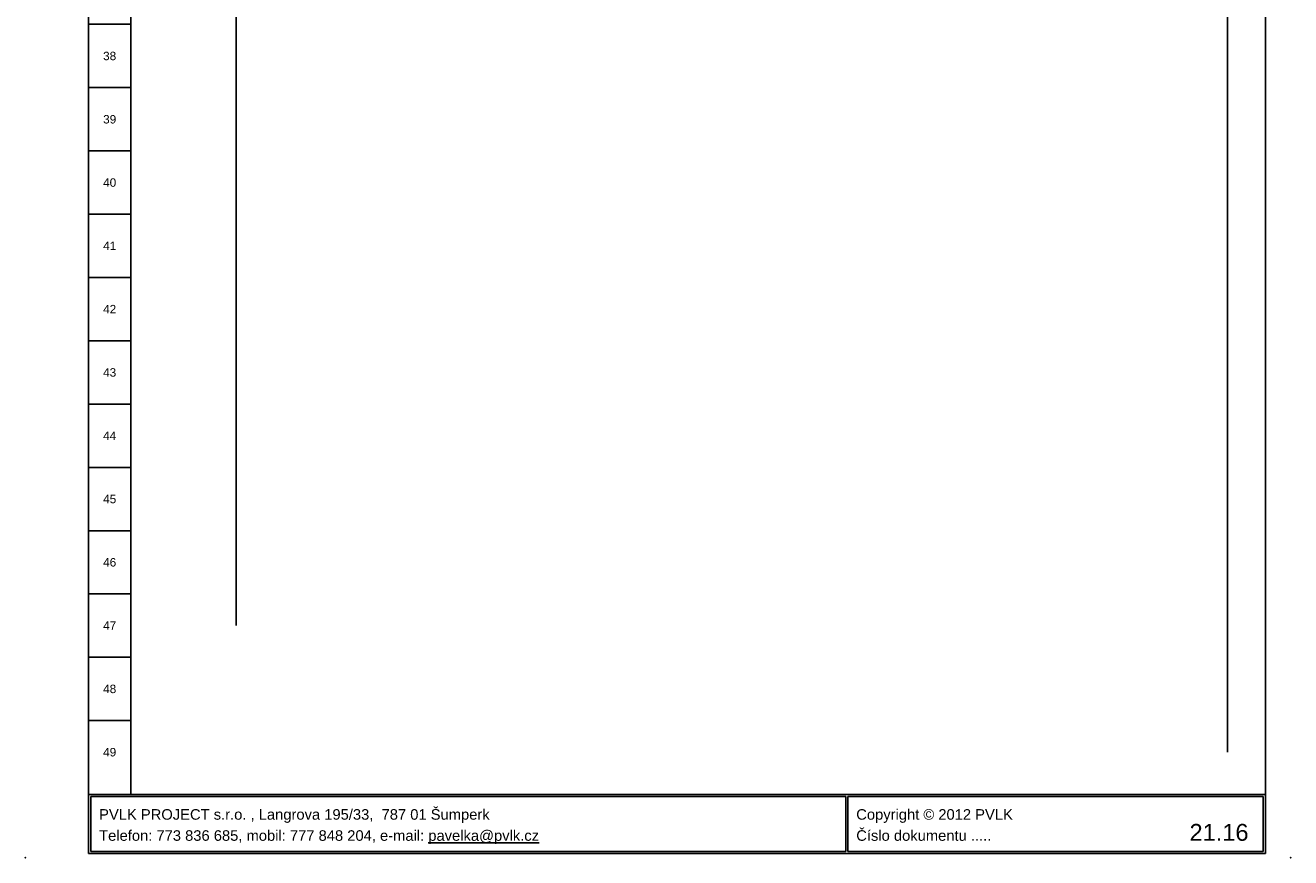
# Model space of a CAD drawing. Extents: x -721 to 7843, y 2912 to 4139.
# Tile 31 of 32: x 7296 to 7596, y 3270 to 3467. Entities that reach past the tile are written whole.
import ezdxf
from ezdxf.enums import TextEntityAlignment as Align

# ---------------------------------------------------------------- set-up
doc = ezdxf.new("R2010")
doc.units = 0
doc.header["$MEASUREMENT"] = 0
for name, color, linetype in [('1-KRESBA', 7, 'Continuous'), ('__Bílá', 7, 'Continuous'), ('__Vínová 220', 220, 'Continuous')]:
    doc.layers.add(name, color=color, linetype=linetype)
doc.styles.add('Arial', font='arial.ttf')

# ---------------------------------------------------------------- blocks, each defined once
blk = doc.blocks.new('RADKY01')
at = {"layer": '__Bílá'}
for p, q in [((15, -405), (15, -20)), ((25, -20), (25, -405)), ((294, -405), (294, -20)), ((25, -42.5), (15, -42.5)), ((25, -57.5), (15, -57.5)), ((25, -72.5), (15, -72.5)), ((25, -87.5), (15, -87.5)), ((25, -102.5), (15, -102.5)), ((25, -117.5), (15, -117.5)), ((25, -132.5), (15, -132.5)), ((25, -147.5), (15, -147.5)), ((25, -162.5), (15, -162.5)), ((25, -177.5), (15, -177.5)), ((25, -192.5), (15, -192.5)), ((25, -207.5), (15, -207.5)), ((25, -222.5), (15, -222.5)), ((25, -237.5), (15, -237.5)), ((25, -252.5), (15, -252.5)), ((25, -267.5), (15, -267.5)), ((25, -282.5), (15, -282.5)), ((25, -297.5), (15, -297.5)), ((25, -312.5), (15, -312.5)), ((25, -327.5), (15, -327.5)), ((25, -342.5), (15, -342.5)), ((25, -357.5), (15, -357.5)), ((25, -372.5), (15, -372.5)), ((25, -387.5), (15, -387.5))]:
    blk.add_line(p, q, dxfattribs=at)
at = {"layer": '__Bílá', "style": 'Arial'}
for tag, p in [('L01', (20, -36)), ('L02', (20, -51)), ('L03', (20, -66)), ('L04', (20, -81)), ('L05', (20, -96)), ('L06', (20, -111)), ('L07', (20, -126)), ('L08', (20, -141)), ('L09', (20, -156)), ('L10', (20, -171)), ('L11', (20, -186)), ('L12', (20, -201)), ('L13', (20, -216)), ('L14', (20, -231)), ('L15', (20, -246)), ('L16', (20, -261)), ('L17', (20, -276)), ('L18', (20, -291)), ('L19', (20, -306)), ('L20', (20, -321)), ('L21', (20, -336)), ('L22', (20, -351)), ('L23', (20, -366)), ('L24', (20, -381)), ('L25', (20, -396))]:
    blk.add_attdef(tag, text='', height=2, dxfattribs=at).set_placement(p, align=Align.CENTER)
blk = doc.blocks.new('BLK_Razítko_malé_pro_rozváděče')
at = {"layer": '__Bílá'}
for p, q in [((15, -405), (15, -419)), ((15, -405), (294, -405)), ((294, -405), (294, -419)), ((15.5, -405.5), (15.5, -418.5)), ((15.5, -405.5), (194.5, -405.5)), ((194.5, -405.5), (194.5, -418.5)), ((195, -405.5), (195, -418.5)), ((195, -405.5), (293.5, -405.5)), ((293.5, -405.5), (293.5, -418.5)), ((15, -419), (294, -419)), ((15.5, -418.5), (194.5, -418.5)), ((195, -418.5), (293.5, -418.5))]:
    blk.add_line(p, q, dxfattribs=at)
for p in [(0, -420), (300, -420)]:
    blk.add_point(p, dxfattribs=at)
at = {"layer": '__Bílá', "style": 'Arial'}
for s, p in [('PVLK PROJECT s.r.o. , Langrova 195/33,  787 01 Šumperk', (17.5, -411)), ('Copyright © 2012 PVLK', (197, -411)), ('Telefon: 773 836 685, mobil: 777 848 204, e-mail: %%Upavelka@pvlk.cz', (17.5, -416)), ('Číslo dokumentu .....', (197, -416))]:
    blk.add_text(s, height=2.5, dxfattribs=at).set_placement(p)
at = {"layer": '__Vínová 220', "style": 'Arial'}
blk.add_attdef('ČÍSLO', text='', height=4, dxfattribs=at).set_placement((290, -416), align=Align.RIGHT)

msp = doc.modelspace()

# ---------------------------------------------------------------- linework, layer by layer
at = {"layer": '1-KRESBA'}
for p, q in [((7581.23, 3640), (7581.23, 3295)), ((7346.23, 3610), (7346.23, 3325))]:
    msp.add_line(p, q, dxfattribs=at)

# ---------------------------------------------------------------- block references
at = {"layer": '1-KRESBA', "color": 250, "linetype": 'Continuous'}
msp.add_blockref('BLK_Razítko_malé_pro_rozváděče', (7296.23, 3690), dxfattribs=at).add_auto_attribs({'ČÍSLO': '21.16'})
at = {"layer": '1-KRESBA', "color": 2, "linetype": 'Continuous'}
msp.add_blockref('RADKY01', (7296.23, 3690), dxfattribs=at).add_auto_attribs({'L01': '50', 'L02': '26', 'L03': '27', 'L04': '28', 'L05': '29', 'L06': '30', 'L07': '31', 'L08': '32', 'L09': '33', 'L10': '34', 'L11': '35', 'L12': '36', 'L13': '37', 'L14': '38', 'L15': '39', 'L16': '40', 'L17': '41', 'L18': '42', 'L19': '43', 'L20': '44', 'L21': '45', 'L22': '46', 'L23': '47', 'L24': '48', 'L25': '49'})

doc.saveas('drawing.dxf')
